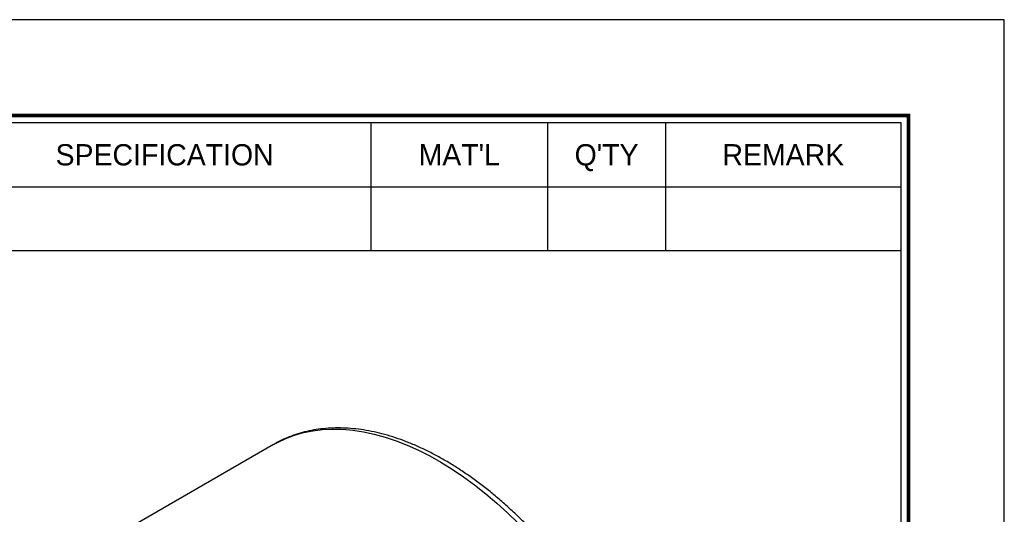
# Model space of a CAD drawing. Header units: millimetres. Extents: x 0 to 285, y 0 to 202.
# Tile 8 of 8: x 221 to 285, y 170 to 202. Entities that reach past the tile are written whole.
import ezdxf
from ezdxf.enums import TextEntityAlignment as Align

# ---------------------------------------------------------------- set-up
doc = ezdxf.new("R2010")
doc.units = ezdxf.units.MM
doc.layers.add('L1', color=7, linetype='CONTINUOUS')
doc.layers.add('OUTLINE', color=7, linetype='CONTINUOUS')

# ---------------------------------------------------------------- blocks, each defined once
blk = doc.blocks.new('표제란')
at = {"layer": 'L1', "color": 0}
for p, q in [((297, 210), (0, 210)), ((297, 0), (297, 210))]:
    blk.add_line(p, q, dxfattribs=at)
at = {"layer": 'L1'}
for p, q in [((254, 203), (254, 194.336)), ((266, 203), (266, 194.336)), ((274, 203), (274, 194.336)), ((190, 198.668), (290, 198.668)), ((190, 194.336), (290, 194.336))]:
    blk.add_line(p, q, dxfattribs=at)
at = {"layer": 'L1', "const_width": 0.25}
blk.add_lwpolyline([(290.5, 6.5), (290.5, 203.5), (10, 203.5), (10, 6.5)], close=True, dxfattribs=at)
at = {"layer": 'L1'}
blk.add_lwpolyline([(290, 7), (290, 203), (10.5, 203), (10.5, 7)], close=True, dxfattribs=at)
for s, p in [('SPECIFICATION', (240, 200.834)), ("MAT'L", (260, 200.834)), ("Q'TY", (270, 200.834)), ('REMARK', (282, 200.834))]:
    blk.add_text(s, height=1.444, dxfattribs=at).set_placement(p, align=Align.MIDDLE_CENTER)
for tag, p in [('필렛', (179.25, 10.9)), ('모따기', (179.25, 8.3))]:
    blk.add_attdef(tag, text='', height=1.15, dxfattribs=at).set_placement(p, align=Align.MIDDLE_LEFT)
at = {"layer": 'OUTLINE', "ltscale": 0.5}
for tag, p, height in [('TITLE', (237.166, 24.406), 2.5), ('도번', (251.181, 15.642), 2.5), ('SCALE', (253.781, 9.553), 1.2), ('DATE', (277.02, 9.511), 1.2)]:
    blk.add_attdef(tag, p, '', height=height, dxfattribs=at)

msp = doc.modelspace()

# ---------------------------------------------------------------- linework, layer by layer
at = {"layer": 'OUTLINE'}
for q in [(226.5826, 167.6587), (237.7207, 174.0885)]:
    msp.add_line((237.6841, 174.0675), q, dxfattribs=at)
at = {"layer": 'OUTLINE', "flags": 128}
msp.add_lwpolyline([(237.7207, 174.0885), (237.9329, 174.2046), (238.4764, 174.462), (239.0433, 174.6749), (239.6321, 174.8429), (240.2414, 174.9656), (240.8699, 175.0426), (241.5161, 175.0739), (242.1784, 175.0593), (242.8554, 174.9988), (243.5454, 174.8927), (244.2468, 174.7411), (244.958, 174.5445), (245.6773, 174.3032), (246.4031, 174.0179), (247.1336, 173.6891), (247.8671, 173.3178), (248.602, 172.9046), (249.3365, 172.4507), (250.0688, 171.957), (250.7974, 171.4248), (251.5204, 170.8552), (252.2362, 170.2496), (252.9431, 169.6094), (253.6395, 168.9362)], dxfattribs=at)
at = {"layer": 'OUTLINE'}
msp.add_open_spline([(263.055, 141.7665), (263.0951, 141.8841), (263.2104, 142.2215), (263.376, 142.8), (263.541, 143.5095), (263.673, 144.2445), (263.7723, 145.003), (263.8385, 145.7834), (263.8717, 146.584), (263.8718, 147.4028), (263.839, 148.2381), (263.7735, 149.0882), (263.6754, 149.9511), (263.5452, 150.8251), (263.3831, 151.7084), (263.1896, 152.5991), (262.9652, 153.4955), (262.7104, 154.3957), (262.4258, 155.2978), (262.112, 156.2001), (261.7697, 157.1006), (261.3997, 157.9976), (261.0027, 158.8892), (260.5796, 159.7735), (260.1313, 160.6488), (259.6587, 161.5133), (259.1628, 162.3651), (258.6446, 163.2026), (258.1052, 164.024), (257.5456, 164.8276), (256.9671, 165.6117), (256.3707, 166.3747), (255.7577, 167.115), (255.1293, 167.8311), (254.4868, 168.5215), (253.8315, 169.1847), (253.1645, 169.8194), (252.4873, 170.4241), (251.8012, 170.9976), (251.1075, 171.5385), (250.4076, 172.0459), (249.7029, 172.5183), (248.9946, 172.9549), (248.2844, 173.3545), (247.5735, 173.7162), (246.8634, 174.0391), (246.1557, 174.3222), (245.4518, 174.5649), (244.7534, 174.7663), (244.0621, 174.926), (243.3795, 175.0434), (242.7073, 175.1181), (242.0472, 175.1501), (241.4009, 175.1393), (240.7701, 175.0859), (240.1562, 174.9901), (239.5608, 174.8524), (238.9848, 174.6741), (238.4313, 174.4525), (238.0113, 174.256), (237.784, 174.1203), (237.726, 174.0857)], degree=3, knots=[0, 0, 0, 0, 0.0092284, 0.0264941, 0.0437837, 0.0611038, 0.0784457, 0.0958022, 0.1131669, 0.1305351, 0.147902, 0.1652651, 0.1826229, 0.1999743, 0.2173187, 0.234656, 0.2519862, 0.2693097, 0.2866269, 0.3039384, 0.3212449, 0.3385471, 0.3558457, 0.3731415, 0.3904353, 0.4077279, 0.42502, 0.4423125, 0.459606, 0.4769012, 0.494199, 0.5115002, 0.5288055, 0.5461159, 0.563432, 0.5807546, 0.5980843, 0.6154218, 0.6327676, 0.6501219, 0.6674848, 0.6848562, 0.7022354, 0.7196213, 0.7370119, 0.7544043, 0.7717937, 0.7891746, 0.8065405, 0.8238831, 0.8411933, 0.8584609, 0.8756754, 0.8928273, 0.9099088, 0.9269153, 0.9438464, 0.9607067, 0.9775058, 0.9942583, 1, 1, 1, 1], dxfattribs=at)

# ---------------------------------------------------------------- block references
at = {"layer": 'OUTLINE', "xscale": 0.9607403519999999, "yscale": 0.9607403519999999, "zscale": 0.9607403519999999}
msp.add_blockref('표제란', (0, 0), dxfattribs=at)

doc.saveas('drawing.dxf')
